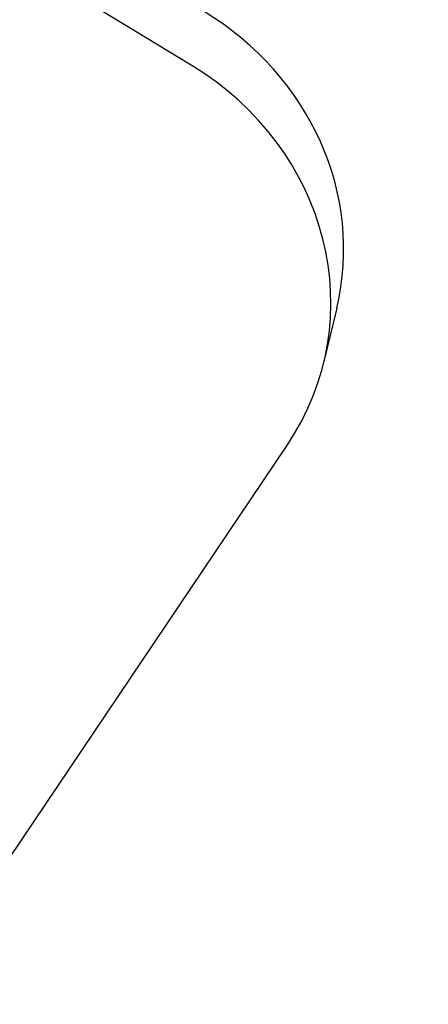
# Model space of a CAD drawing. Header units: inches. Extents: x 36 to 1719, y -84 to 1122.
# Tile 39 of 256: x 433.393 to 434.087, y 303.07 to 304.744. Entities that reach past the tile are written whole.
import ezdxf

# ---------------------------------------------------------------- set-up
doc = ezdxf.new("R2010")
doc.units = ezdxf.units.IN
doc.header["$LTSCALE"] = 48
doc.header["$MEASUREMENT"] = 0
doc.layers.add('Visible (ANSI)', color=7, linetype='Continuous', lineweight=30)

msp = doc.modelspace()

# ---------------------------------------------------------------- linework, layer by layer
at = {"layer": 'Visible (ANSI)'}
for p, q in [((433.68423, 304.66695), (430.5023, 306.59717)), ((433.93133, 304.25408), (433.90959, 304.16293)), ((433.34137, 303.26919), (433.8475, 304.02161))]:
    msp.add_line(p, q, dxfattribs=at)
msp.add_circle((423.8504, 315.79693), 23.75, dxfattribs=at)
for centre, start_param, end_param in [((433.44499, 304.37012), 0, 1.2369931), ((433.42324, 304.27897), 5.9493821, 7.5201784)]:
    msp.add_ellipse(centre, major_axis=(0.48635, -0.11604), ratio=0.9270951, start_param=start_param, end_param=end_param, dxfattribs=at)

doc.saveas('drawing.dxf')
